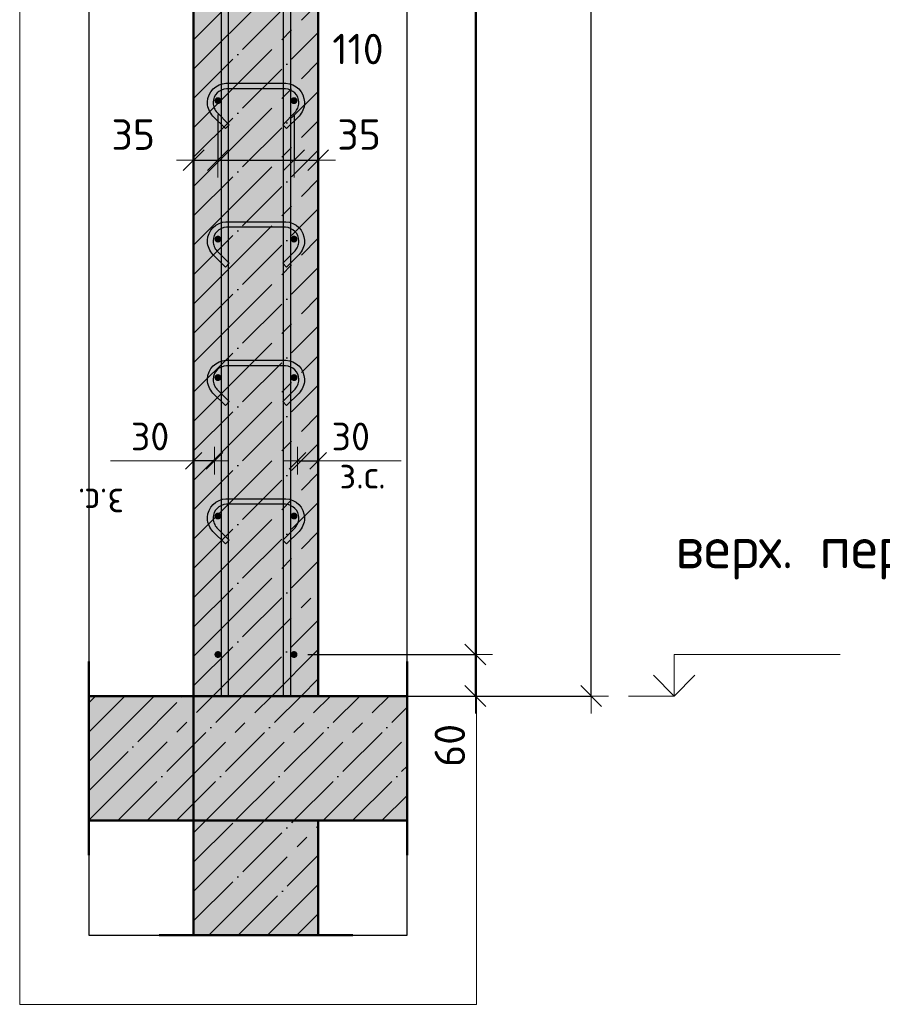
# Model space of a CAD drawing. Header units: millimetres. Extents: x -30645 to 44626, y 46540 to 77351.
# Tile 65 of 84: x 28802 to 30048, y 72040 to 73462. Entities that reach past the tile are written whole.
import ezdxf

# ---------------------------------------------------------------- set-up
doc = ezdxf.new("R2010")
doc.units = ezdxf.units.MM
doc.header["$PDMODE"] = 65
for name, pattern in [('______11', [100, 80, -10, 0, -10]), ('______5', [220, 160, -20, 20, -20]), ('________', [0])]:
    doc.linetypes.add(name, pattern=pattern)
for name, color, linetype, lineweight in [('Standard', 7, 'Continuous', 25), ('Арм.стержн. вертикальными 1', 22, 'Continuous', 35), ('Арм.стержн.горизонт. 1', 180, 'Continuous', 35), ('Высотная отметки_ общее', 7, 'Continuous', 13), ('Размерная линия_ общее', 7, 'Continuous', 13), ('Размерная линия_ общее_1', 7, 'Continuous', 13)]:
    doc.layers.add(name, color=color, linetype=linetype, lineweight=lineweight)
doc.layers.add('Арм.стержн.Стяжки', color=7, linetype='Continuous', lineweight=35, true_color=0x501e0f)
doc.styles.add('ISOCPEUR', font='ISOCPEUR')
doc.dimstyles.new('DIMSTYLE_2', dxfattribs={"dimtxt": 44, "dimasz": 50, "dimexe": 0, "dimexo": 0, "dimgap": 22, "dimtad": 2, "dimdec": 0, "dimrnd": 5, "dimzin": 12, "dimdsep": 46, "dimtxsty": 'ISOCPEUR', "dimblk1": 'ALL_ML_STRICH', "dimblk2": 'ALL_ML_STRICH', "dimsah": 1, "dimcen": 0, "dimclrd": 7, "dimclre": 256, "dimclrt": 7, "dimadec": 0, "dimazin": 0, "dimtfac": 1, "dimtdec": 0, "dimtix": 1, "dimtmove": 2, "dimatfit": 3, "dimfxl": 0, "dimtzin": 0, "dimlwd": 0, "dimlwe": -3, "dimarcsym": 0})
doc.dimstyles.new('DIMSTYLE_3', dxfattribs={"dimtxt": 44, "dimasz": 50, "dimexe": 0, "dimexo": 0, "dimgap": 22, "dimtad": 2, "dimdec": 0, "dimrnd": 5, "dimzin": 12, "dimdsep": 46, "dimtxsty": 'ISOCPEUR', "dimblk1": 'ALL_ML_STRICH', "dimblk2": 'ALL_ML_STRICH', "dimsah": 1, "dimcen": 0, "dimclrd": 7, "dimclre": 256, "dimclrt": 7, "dimadec": 0, "dimazin": 0, "dimtfac": 1, "dimtdec": 0, "dimtix": 1, "dimtmove": 2, "dimatfit": 3, "dimfxl": 0, "dimtzin": 0, "dimlwd": 0, "dimlwe": -3, "dimarcsym": 0})
doc.dimstyles.new('DIMSTYLE_4', dxfattribs={"dimtxt": 44, "dimasz": 50, "dimexe": 0, "dimexo": 0, "dimgap": 22, "dimtad": 2, "dimdec": 0, "dimrnd": 5, "dimzin": 12, "dimdsep": 46, "dimtxsty": 'ISOCPEUR', "dimblk1": 'ALL_ML_STRICH', "dimblk2": 'ALL_ML_STRICH', "dimsah": 1, "dimcen": 0, "dimclrd": 7, "dimclre": 256, "dimclrt": 7, "dimadec": 0, "dimazin": 0, "dimtfac": 1, "dimtdec": 0, "dimtix": 1, "dimtmove": 2, "dimatfit": 3, "dimfxl": 0, "dimtvp": 1.2, "dimtzin": 0, "dimlwd": 0, "dimlwe": -3, "dimarcsym": 0})
doc.dimstyles.new('DIMSTYLE_6', dxfattribs={"dimtxt": 40, "dimasz": 40, "dimexe": 0, "dimexo": 0.001, "dimgap": 20, "dimtad": 2, "dimdec": 0, "dimrnd": 5, "dimzin": 12, "dimdsep": 46, "dimtxsty": 'ISOCPEUR', "dimblk1": 'ALL_ML_STRICH', "dimblk2": 'ALL_ML_STRICH', "dimsah": 1, "dimcen": 0, "dimse1": 1, "dimse2": 1, "dimclrd": 7, "dimclre": 256, "dimclrt": 7, "dimadec": 0, "dimazin": 0, "dimtfac": 1, "dimtdec": 0, "dimtix": 1, "dimtmove": 2, "dimatfit": 3, "dimfxl": 0, "dimtvp": 1.2, "dimtzin": 0, "dimlwd": 0, "dimlwe": -3, "dimarcsym": 0})
doc.dimstyles.new('DIMSTYLE_7', dxfattribs={"dimtxt": 40, "dimasz": 40, "dimexe": 0, "dimexo": 0.001, "dimgap": 20, "dimtad": 2, "dimdec": 0, "dimrnd": 5, "dimzin": 12, "dimdsep": 46, "dimtxsty": 'ISOCPEUR', "dimblk1": 'ALL_ML_STRICH', "dimblk2": 'ALL_ML_STRICH', "dimsah": 1, "dimcen": 0, "dimse1": 1, "dimse2": 1, "dimclrd": 7, "dimclre": 256, "dimclrt": 7, "dimadec": 0, "dimazin": 0, "dimtfac": 1, "dimtdec": 0, "dimtix": 1, "dimtmove": 2, "dimatfit": 3, "dimfxl": 0, "dimtvp": 1.2, "dimtzin": 0, "dimlwd": 0, "dimlwe": -3, "dimarcsym": 0})
doc.dimstyles.new('DIMSTYLE_8', dxfattribs={"dimtxt": 44, "dimasz": 50, "dimexe": 0, "dimexo": 0, "dimgap": 22, "dimtad": 2, "dimdec": 0, "dimrnd": 5, "dimzin": 12, "dimdsep": 46, "dimtxsty": 'ISOCPEUR', "dimblk1": 'ALL_ML_STRICH', "dimblk2": 'ALL_ML_STRICH', "dimsah": 1, "dimcen": 0, "dimclrd": 7, "dimclre": 256, "dimclrt": 7, "dimadec": 0, "dimazin": 0, "dimtfac": 1, "dimtdec": 0, "dimtix": 1, "dimtmove": 2, "dimatfit": 3, "dimfxl": 0, "dimtvp": 1.2, "dimtzin": 0, "dimlwd": 0, "dimlwe": -3, "dimarcsym": 0})

# ---------------------------------------------------------------- blocks, each defined once
blk = doc.blocks.new('ALL_ML_STRICH')
at = {"color": 0, "linetype": 'ByBlock', "lineweight": -2}
for p, q in [((-0.3, -0.3), (0.3, 0.3)), ((0, -0.5), (0, 0.5)), ((-1, 0), (0.5, 0))]:
    blk.add_line(p, q, dxfattribs=at)
blk = doc.blocks.new('*D4')
at = {"layer": 'DEFPOINTS', "color": 7, "linetype": 'Continuous', "lineweight": 13, "transparency": 33554687}
for p in [(29329.4, 75605), (29358, 72485), (29627.3, 72485)]:
    blk.add_point(p, dxfattribs=at)
at = {"layer": 'Размерная линия_ общее', "color": 253, "linetype": 'Continuous', "lineweight": -2, "true_color": 0xa0a0a0, "transparency": 33554687}
for p, q in [((29349.4, 75605), (29627.3, 75605)), ((29378, 72485), (29627.3, 72485))]:
    blk.add_line(p, q, dxfattribs=at)
at = {"layer": 'Размерная линия_ общее', "color": 7, "linetype": 'Continuous', "lineweight": -2, "transparency": 33554687}
blk.add_line((29627.3, 72485), (29627.3, 75605), dxfattribs=at)
at = {"layer": 'Размерная линия_ общее', "color": 7, "linetype": 'Continuous', "lineweight": 13, "transparency": 33554687, "xscale": 50, "yscale": 50, "zscale": 50}
for p, rotation in [((29627.3, 75605), 90), ((29627.3, 72485), 270)]:
    blk.add_blockref('ALL_ML_STRICH', p, dxfattribs=dict(at, rotation=rotation))
at = {"layer": 'Размерная линия_ общее', "color": 7, "linetype": 'Continuous', "lineweight": 13, "transparency": 33554687, "insert": (29590.3, 74051.6), "char_height": 44, "width": 176, "attachment_point": 5, "rotation": 90, "style": 'ISOCPEUR'}
blk.add_mtext('\\A1;{3120}', dxfattribs=at)
blk = doc.blocks.new('*D6')
at = {"layer": 'DEFPOINTS', "color": 7, "linetype": 'Continuous', "lineweight": 13, "transparency": 33554687}
for p in [(29198.1, 72545), (29256, 72485), (29460.1, 72485)]:
    blk.add_point(p, dxfattribs=at)
at = {"layer": 'Размерная линия_ общее', "color": 253, "linetype": 'Continuous', "lineweight": -2, "true_color": 0xa0a0a0, "transparency": 33554687}
for p, q in [((29218.1, 72545), (29460.1, 72545)), ((29276, 72485), (29460.1, 72485))]:
    blk.add_line(p, q, dxfattribs=at)
at = {"layer": 'Размерная линия_ общее', "color": 7, "linetype": 'Continuous', "lineweight": -2, "transparency": 33554687}
blk.add_line((29460.1, 72485), (29460.1, 72545), dxfattribs=at)
at = {"layer": 'Размерная линия_ общее', "color": 7, "linetype": 'Continuous', "lineweight": 13, "transparency": 33554687, "xscale": 50, "yscale": 50, "zscale": 50}
for p, rotation in [((29460.1, 72545), 90), ((29460.1, 72485), 270)]:
    blk.add_blockref('ALL_ML_STRICH', p, dxfattribs=dict(at, rotation=rotation))
at = {"layer": 'Размерная линия_ общее', "color": 7, "linetype": 'Continuous', "lineweight": 13, "transparency": 33554687, "insert": (29423.2, 72413.7), "char_height": 44, "width": 88, "attachment_point": 5, "rotation": 90, "style": 'ISOCPEUR'}
blk.add_mtext('\\A1;{60}', dxfattribs=at)
blk = doc.blocks.new('*D7')
at = {"layer": 'DEFPOINTS', "color": 7, "linetype": 'Continuous', "lineweight": 13, "transparency": 33554687}
for p in [(29198.1, 75545), (29198.1, 72545), (29460.1, 72545)]:
    blk.add_point(p, dxfattribs=at)
at = {"layer": 'Размерная линия_ общее', "color": 253, "linetype": 'Continuous', "lineweight": -2, "true_color": 0xa0a0a0, "transparency": 33554687}
for p, q in [((29218.1, 75545), (29460.1, 75545)), ((29218.1, 72545), (29460.1, 72545))]:
    blk.add_line(p, q, dxfattribs=at)
at = {"layer": 'Размерная линия_ общее', "color": 7, "linetype": 'Continuous', "lineweight": -2, "transparency": 33554687}
blk.add_line((29460.1, 72545), (29460.1, 75545), dxfattribs=at)
at = {"layer": 'Размерная линия_ общее', "color": 7, "linetype": 'Continuous', "lineweight": 13, "transparency": 33554687, "xscale": 50, "yscale": 50, "zscale": 50}
for p, rotation in [((29460.1, 75545), 90), ((29460.1, 72545), 270)]:
    blk.add_blockref('ALL_ML_STRICH', p, dxfattribs=dict(at, rotation=rotation))
at = {"layer": 'Размерная линия_ общее', "color": 7, "linetype": 'Continuous', "lineweight": 13, "transparency": 33554687, "insert": (29401.1, 73897), "char_height": 44, "width": 2.2, "attachment_point": 1, "rotation": 90, "line_spacing_factor": 0.60241, "style": 'ISOCPEUR'}
blk.add_mtext('\\W0.91;15х200=3000', dxfattribs=at)
blk = doc.blocks.new('COMPLEX_ELEVATIONDIM_0')
at = {"layer": 'Высотная отметки_ общее', "color": 7, "linetype": 'Continuous', "lineweight": 13, "transparency": 33554687}
for p, q in [((29747.3, 72485), (29747.3, 72545)), ((29747.3, 72545), (29987.3, 72545)), ((29747.3, 72485), (29717.3, 72515)), ((29747.3, 72485), (29777.3, 72515)), ((29747.3, 72485), (29681.2, 72485)), ((29747.3, 72485), (29747.3, 72485)), ((29747.3, 72485), (29747.3, 72485)), ((29747.3, 72485), (29747.3, 72485)), ((29747.3, 72485), (29747.3, 72485))]:
    blk.add_line(p, q, dxfattribs=at)
at = {"layer": 'Высотная отметки_ общее', "color": 7, "linetype": 'Continuous', "lineweight": 13, "transparency": 33554687, "insert": (29749.1, 72653.3), "char_height": 60, "width": 520.897, "attachment_point": 7, "style": 'ISOCPEUR'}
blk.add_mtext('\\W0.98;верх. перекр.', dxfattribs=at)
blk = doc.blocks.new('*D12')
at = {"layer": 'DEFPOINTS', "color": 7, "linetype": 'Continuous', "lineweight": 13, "transparency": 33554687}
for p in [(29203.1, 72824.9), (29203.1, 72816.2), (29233.1, 72816.2)]:
    blk.add_point(p, dxfattribs=at)
at = {"layer": 'Размерная линия_ общее_1', "color": 7, "linetype": 'Continuous', "lineweight": -2, "transparency": 33554687}
blk.add_line((29203.1, 72824.9), (29233.1, 72824.9), dxfattribs=at)
at = {"layer": 'Размерная линия_ общее_1', "color": 7, "linetype": 'Continuous', "lineweight": 13, "transparency": 33554687, "xscale": 40, "yscale": 40, "zscale": 40, "rotation": 180}
blk.add_blockref('ALL_ML_STRICH', (29203.1, 72824.9), dxfattribs=at)
at = {"layer": 'Размерная линия_ общее_1', "color": 7, "linetype": 'Continuous', "lineweight": 13, "transparency": 33554687, "xscale": 40, "yscale": 40, "zscale": 40}
blk.add_blockref('ALL_ML_STRICH', (29233.1, 72824.9), dxfattribs=at)
at = {"layer": 'Размерная линия_ общее_1', "color": 7, "linetype": 'Continuous', "lineweight": 13, "transparency": 33554687, "insert": (29280.1, 72859.9), "char_height": 40, "width": 80, "attachment_point": 5, "style": 'ISOCPEUR'}
blk.add_mtext('\\A1;{30}', dxfattribs=at)
at = {"layer": 'Размерная линия_ общее_1', "color": 7, "linetype": 'Continuous', "lineweight": 13, "transparency": 33554687, "insert": (29263.7, 72824.7), "char_height": 40, "width": 2, "attachment_point": 1, "line_spacing_factor": 0.60241, "style": 'ISOCPEUR'}
blk.add_mtext('з.с.', dxfattribs=at)
blk = doc.blocks.new('*D13')
at = {"layer": 'DEFPOINTS', "color": 7, "linetype": 'Continuous', "lineweight": 13, "transparency": 33554687}
for p in [(29053.1, 72816.2), (29083.1, 72824.9), (29083.1, 72816.2)]:
    blk.add_point(p, dxfattribs=at)
at = {"layer": 'Размерная линия_ общее_1', "color": 7, "linetype": 'Continuous', "lineweight": -2, "transparency": 33554687}
blk.add_line((29083.1, 72824.9), (29053.1, 72824.9), dxfattribs=at)
at = {"layer": 'Размерная линия_ общее_1', "color": 7, "linetype": 'Continuous', "lineweight": 13, "transparency": 33554687, "xscale": 40, "yscale": 40, "zscale": 40}
for p, rotation in [((29053.1, 72824.9), 180), ((29083.1, 72824.9), 360)]:
    blk.add_blockref('ALL_ML_STRICH', p, dxfattribs=dict(at, rotation=rotation))
at = {"layer": 'Размерная линия_ общее_1', "color": 7, "linetype": 'Continuous', "lineweight": 13, "transparency": 33554687, "insert": (28990.1, 72859.9), "char_height": 40, "width": 80, "attachment_point": 5, "style": 'ISOCPEUR'}
blk.add_mtext('\\A1;{30}', dxfattribs=at)
at = {"layer": 'Размерная линия_ общее_1', "color": 7, "linetype": 'Continuous', "lineweight": 13, "transparency": 33554687, "insert": (28952.6, 72744.7), "char_height": 40, "width": 2, "attachment_point": 1, "rotation": 180, "line_spacing_factor": 0.60241, "style": 'ISOCPEUR'}
blk.add_mtext('з.с.', dxfattribs=at)
blk = doc.blocks.new('*D14')
at = {"layer": 'DEFPOINTS', "color": 7, "linetype": 'Continuous', "lineweight": 13, "transparency": 33554687}
for p in [(29088.1, 73345), (29053.1, 73258.9), (29053.1, 73218)]:
    blk.add_point(p, dxfattribs=at)
at = {"layer": 'Размерная линия_ общее', "color": 253, "linetype": 'Continuous', "lineweight": -2, "true_color": 0xa0a0a0, "transparency": 33554687}
for p, q in [((29088.1, 73325), (29088.1, 73258.9)), ((29053.1, 73238), (29053.1, 73258.9))]:
    blk.add_line(p, q, dxfattribs=at)
at = {"layer": 'Размерная линия_ общее', "color": 7, "linetype": 'Continuous', "lineweight": -2, "transparency": 33554687}
blk.add_line((29053.1, 73258.9), (29088.1, 73258.9), dxfattribs=at)
at = {"layer": 'Размерная линия_ общее', "color": 7, "linetype": 'Continuous', "lineweight": 13, "transparency": 33554687, "xscale": 50, "yscale": 50, "zscale": 50, "rotation": 180}
blk.add_blockref('ALL_ML_STRICH', (29053.1, 73258.9), dxfattribs=at)
at = {"layer": 'Размерная линия_ общее', "color": 7, "linetype": 'Continuous', "lineweight": 13, "transparency": 33554687, "xscale": 50, "yscale": 50, "zscale": 50}
blk.add_blockref('ALL_ML_STRICH', (29088.1, 73258.9), dxfattribs=at)
at = {"layer": 'Размерная линия_ общее', "color": 7, "linetype": 'Continuous', "lineweight": 13, "transparency": 33554687, "insert": (28965.8, 73295.9), "char_height": 44, "width": 88, "attachment_point": 5, "style": 'ISOCPEUR'}
blk.add_mtext('\\A1;{35}', dxfattribs=at)
blk = doc.blocks.new('*D15')
at = {"layer": 'DEFPOINTS', "color": 7, "linetype": 'Continuous', "lineweight": 13, "transparency": 33554687}
for p in [(29088.1, 73345), (29198.1, 73345), (29088.1, 73258.9)]:
    blk.add_point(p, dxfattribs=at)
at = {"layer": 'Размерная линия_ общее', "color": 253, "linetype": 'Continuous', "lineweight": -2, "true_color": 0xa0a0a0, "transparency": 33554687}
for p, q in [((29088.1, 73325), (29088.1, 73258.9)), ((29198.1, 73325), (29198.1, 73258.9))]:
    blk.add_line(p, q, dxfattribs=at)
at = {"layer": 'Размерная линия_ общее', "color": 7, "linetype": 'Continuous', "lineweight": -2, "transparency": 33554687}
blk.add_line((29088.1, 73258.9), (29198.1, 73258.9), dxfattribs=at)
at = {"layer": 'Размерная линия_ общее', "color": 7, "linetype": 'Continuous', "lineweight": 13, "transparency": 33554687, "xscale": 50, "yscale": 50, "zscale": 50, "rotation": 180}
blk.add_blockref('ALL_ML_STRICH', (29088.1, 73258.9), dxfattribs=at)
at = {"layer": 'Размерная линия_ общее', "color": 7, "linetype": 'Continuous', "lineweight": 13, "transparency": 33554687, "xscale": 50, "yscale": 50, "zscale": 50}
blk.add_blockref('ALL_ML_STRICH', (29198.1, 73258.9), dxfattribs=at)
at = {"layer": 'Размерная линия_ общее', "color": 7, "linetype": 'Continuous', "lineweight": 13, "transparency": 33554687, "insert": (29290.5, 73419.5), "char_height": 44, "width": 132, "attachment_point": 5, "style": 'ISOCPEUR'}
blk.add_mtext('\\A1;{110}', dxfattribs=at)
blk = doc.blocks.new('*D16')
at = {"layer": 'DEFPOINTS', "color": 7, "linetype": 'Continuous', "lineweight": 13, "transparency": 33554687}
for p in [(29198.1, 73345), (29198.1, 73258.9), (29233.1, 73221.4)]:
    blk.add_point(p, dxfattribs=at)
at = {"layer": 'Размерная линия_ общее', "color": 253, "linetype": 'Continuous', "lineweight": -2, "true_color": 0xa0a0a0, "transparency": 33554687}
for p, q in [((29198.1, 73325), (29198.1, 73258.9)), ((29233.1, 73241.4), (29233.1, 73258.9))]:
    blk.add_line(p, q, dxfattribs=at)
at = {"layer": 'Размерная линия_ общее', "color": 7, "linetype": 'Continuous', "lineweight": -2, "transparency": 33554687}
blk.add_line((29198.1, 73258.9), (29233.1, 73258.9), dxfattribs=at)
at = {"layer": 'Размерная линия_ общее', "color": 7, "linetype": 'Continuous', "lineweight": 13, "transparency": 33554687, "xscale": 50, "yscale": 50, "zscale": 50, "rotation": 180}
blk.add_blockref('ALL_ML_STRICH', (29198.1, 73258.9), dxfattribs=at)
at = {"layer": 'Размерная линия_ общее', "color": 7, "linetype": 'Continuous', "lineweight": 13, "transparency": 33554687, "xscale": 50, "yscale": 50, "zscale": 50}
blk.add_blockref('ALL_ML_STRICH', (29233.1, 73258.9), dxfattribs=at)
at = {"layer": 'Размерная линия_ общее', "color": 7, "linetype": 'Continuous', "lineweight": 13, "transparency": 33554687, "insert": (29292.1, 73296), "char_height": 44, "width": 88, "attachment_point": 5, "style": 'ISOCPEUR'}
blk.add_mtext('\\A1;{35}', dxfattribs=at)

msp = doc.modelspace()

# ---------------------------------------------------------------- hatches: boundary and pattern name
at = {"linetype": 'Continuous', "lineweight": -3, "transparency": 33554687}
msp.add_hatch(color=9, dxfattribs=at).paths.add_polyline_path([(28901.7, 72485), (28901.7, 72305), (29361.7, 72305), (29361.7, 72485)])
at = {"layer": 'Standard', "linetype": 'Continuous', "lineweight": -3, "true_color": 0xc7c7c7, "transparency": 33554687}
msp.add_hatch(color=9, dxfattribs=at).paths.add_polyline_path([(29233.1, 75605), (29053.1, 75605), (29053.1, 72485), (29233.1, 72485)])
at = {"layer": 'Standard', "linetype": 'Continuous', "lineweight": 13, "true_color": 0xc7c7c7, "transparency": 33554687}
msp.add_hatch(color=9, dxfattribs=at).paths.add_polyline_path([(29233.1, 72305), (29053.1, 72305), (29053.1, 72139.7), (29233.1, 72139.7)])
at = {"layer": 'Арм.стержн.горизонт. 1', "linetype": 'Continuous', "lineweight": 50, "transparency": 33554687}
for points in [[(29093.1, 73345), (29092.8, 73346.9), (29091.7, 73348.5), (29090.1, 73349.6), (29088.1, 73350), (29086.2, 73349.6), (29084.6, 73348.5), (29083.5, 73346.9), (29083.1, 73345), (29083.5, 73343), (29084.6, 73341.4), (29086.2, 73340.3), (29088.1, 73340), (29090.1, 73340.3), (29091.7, 73341.4), (29092.8, 73343)], [(29203.1, 73345), (29202.8, 73346.9), (29201.7, 73348.5), (29200.1, 73349.6), (29198.1, 73350), (29196.2, 73349.6), (29194.6, 73348.5), (29193.5, 73346.9), (29193.1, 73345), (29193.5, 73343), (29194.6, 73341.4), (29196.2, 73340.3), (29198.1, 73340), (29200.1, 73340.3), (29201.7, 73341.4), (29202.8, 73343)], [(29093.1, 73145), (29092.8, 73146.9), (29091.7, 73148.5), (29090.1, 73149.6), (29088.1, 73150), (29086.2, 73149.6), (29084.6, 73148.5), (29083.5, 73146.9), (29083.1, 73145), (29083.5, 73143), (29084.6, 73141.4), (29086.2, 73140.3), (29088.1, 73140), (29090.1, 73140.3), (29091.7, 73141.4), (29092.8, 73143)], [(29203.1, 73145), (29202.8, 73146.9), (29201.7, 73148.5), (29200.1, 73149.6), (29198.1, 73150), (29196.2, 73149.6), (29194.6, 73148.5), (29193.5, 73146.9), (29193.1, 73145), (29193.5, 73143), (29194.6, 73141.4), (29196.2, 73140.3), (29198.1, 73140), (29200.1, 73140.3), (29201.7, 73141.4), (29202.8, 73143)], [(29093.1, 72945), (29092.8, 72946.9), (29091.7, 72948.5), (29090.1, 72949.6), (29088.1, 72950), (29086.2, 72949.6), (29084.6, 72948.5), (29083.5, 72946.9), (29083.1, 72945), (29083.5, 72943), (29084.6, 72941.4), (29086.2, 72940.3), (29088.1, 72940), (29090.1, 72940.3), (29091.7, 72941.4), (29092.8, 72943)], [(29203.1, 72945), (29202.8, 72946.9), (29201.7, 72948.5), (29200.1, 72949.6), (29198.1, 72950), (29196.2, 72949.6), (29194.6, 72948.5), (29193.5, 72946.9), (29193.1, 72945), (29193.5, 72943), (29194.6, 72941.4), (29196.2, 72940.3), (29198.1, 72940), (29200.1, 72940.3), (29201.7, 72941.4), (29202.8, 72943)], [(29093.1, 72745), (29092.8, 72746.9), (29091.7, 72748.5), (29090.1, 72749.6), (29088.1, 72750), (29086.2, 72749.6), (29084.6, 72748.5), (29083.5, 72746.9), (29083.1, 72745), (29083.5, 72743), (29084.6, 72741.4), (29086.2, 72740.3), (29088.1, 72740), (29090.1, 72740.3), (29091.7, 72741.4), (29092.8, 72743)], [(29203.1, 72745), (29202.8, 72746.9), (29201.7, 72748.5), (29200.1, 72749.6), (29198.1, 72750), (29196.2, 72749.6), (29194.6, 72748.5), (29193.5, 72746.9), (29193.1, 72745), (29193.5, 72743), (29194.6, 72741.4), (29196.2, 72740.3), (29198.1, 72740), (29200.1, 72740.3), (29201.7, 72741.4), (29202.8, 72743)], [(29093.1, 72545), (29092.8, 72546.9), (29091.7, 72548.5), (29090.1, 72549.6), (29088.1, 72550), (29086.2, 72549.6), (29084.6, 72548.5), (29083.5, 72546.9), (29083.1, 72545), (29083.5, 72543), (29084.6, 72541.4), (29086.2, 72540.3), (29088.1, 72540), (29090.1, 72540.3), (29091.7, 72541.4), (29092.8, 72543)], [(29203.1, 72545), (29202.8, 72546.9), (29201.7, 72548.5), (29200.1, 72549.6), (29198.1, 72550), (29196.2, 72549.6), (29194.6, 72548.5), (29193.5, 72546.9), (29193.1, 72545), (29193.5, 72543), (29194.6, 72541.4), (29196.2, 72540.3), (29198.1, 72540), (29200.1, 72540.3), (29201.7, 72541.4), (29202.8, 72543)]]:
    msp.add_hatch(color=4, dxfattribs=at).paths.add_polyline_path(points)

# ---------------------------------------------------------------- linework, layer by layer
at = {"color": 52, "linetype": 'Continuous', "lineweight": -3, "transparency": 33554687}
for p, q in [((28901.7, 76757.2), (28901.7, 72139.7)), ((28901.7, 76757.2), (28901.7, 72139.7)), ((29361.7, 72139.7), (29361.7, 76757.2)), ((29361.7, 72139.7), (29361.7, 76757.2)), ((28901.7, 72139.7), (29361.7, 72139.7)), ((28901.7, 72139.7), (29361.7, 72139.7))]:
    msp.add_line(p, q, dxfattribs=at)
at = {"color": 7, "linetype": 'Continuous', "lineweight": 50, "transparency": 33554687}
for p, q in [((28901.7, 72255), (28901.7, 72535)), ((29361.7, 72535), (29361.7, 72255)), ((29053.1, 72485), (28901.7, 72485)), ((29233.1, 72485), (29053.1, 72485)), ((29361.7, 72485), (29233.1, 72485)), ((28901.7, 72305), (29053.1, 72305)), ((29053.1, 72305), (29233.1, 72305)), ((29233.1, 72305), (29361.7, 72305))]:
    msp.add_line(p, q, dxfattribs=at)
at = {"color": 253, "linetype": '______11', "lineweight": -3, "true_color": 0xababab, "transparency": 33554687}
for p, q in [((28901.7, 72433), (28953.7, 72485)), ((28901.7, 72348.1), (29038.5, 72485)), ((28943.4, 72305), (29123.4, 72485)), ((29028.3, 72305), (29208.3, 72485)), ((29113.1, 72305), (29293.1, 72485)), ((29198, 72305), (29361.7, 72468.7)), ((29282.8, 72305), (29361.7, 72383.9))]:
    msp.add_line(p, q, dxfattribs=at)
at = {"color": 253, "linetype": '______5', "lineweight": -3, "true_color": 0xababab, "transparency": 33554687}
for p, q in [((28901.7, 72475.4), (28911.3, 72485)), ((28901.7, 72390.6), (28996.1, 72485)), ((28901.7, 72305.7), (29081, 72485)), ((28985.8, 72305), (29165.8, 72485)), ((29070.7, 72305), (29250.7, 72485)), ((29155.5, 72305), (29335.5, 72485)), ((29240.4, 72305), (29361.7, 72426.3)), ((29325.2, 72305), (29361.7, 72341.4))]:
    msp.add_line(p, q, dxfattribs=at)
at = {"color": 253, "linetype": '________', "lineweight": 50, "true_color": 0xababab, "transparency": 33554687}
msp.add_line((29053.1, 72485), (29053.1, 72305), dxfattribs=at)
at = {"layer": 'Standard', "color": 7, "linetype": 'Continuous', "lineweight": 50, "transparency": 33554687}
for p, q in [((29053.1, 75605), (29053.1, 72485)), ((29233.1, 72485), (29233.1, 75605)), ((29053.1, 72485), (29233.1, 72485)), ((29233.1, 72305), (29053.1, 72305)), ((29053.1, 72305), (29053.1, 72139.7)), ((29233.1, 72139.7), (29233.1, 72305)), ((29283.1, 72139.7), (29003.1, 72139.7))]:
    msp.add_line(p, q, dxfattribs=at)
at = {"layer": 'Standard', "color": 253, "linetype": '______11', "lineweight": -3, "true_color": 0xababab, "transparency": 33554687}
for p, q in [((29053.1, 73432.9), (29233.1, 73612.9)), ((29053.1, 73348.1), (29233.1, 73528.1)), ((29053.1, 73263.2), (29233.1, 73443.2)), ((29053.1, 73178.4), (29233.1, 73358.4)), ((29053.1, 73093.5), (29233.1, 73273.5)), ((29053.1, 73008.7), (29233.1, 73188.7)), ((29053.1, 72923.8), (29233.1, 73103.8)), ((29053.1, 72839), (29233.1, 73019)), ((29053.1, 72754.1), (29233.1, 72934.1)), ((29053.1, 72669.3), (29233.1, 72849.3)), ((29053.1, 72584.4), (29233.1, 72764.4)), ((29053.1, 72499.6), (29233.1, 72679.6)), ((29123.4, 72485), (29233.1, 72594.7)), ((29208.3, 72485), (29233.1, 72509.9)), ((29053.1, 72245), (29113.1, 72305)), ((29053.1, 72160.2), (29198, 72305)), ((29117.6, 72139.7), (29233.1, 72255.3)), ((29202.4, 72139.7), (29233.1, 72170.4))]:
    msp.add_line(p, q, dxfattribs=at)
at = {"layer": 'Standard', "color": 253, "linetype": '______5', "lineweight": -3, "true_color": 0xababab, "transparency": 33554687}
for p, q in [((29053.1, 73390.5), (29233.1, 73570.5)), ((29053.1, 73305.7), (29233.1, 73485.7)), ((29053.1, 73220.8), (29233.1, 73400.8)), ((29053.1, 73136), (29233.1, 73316)), ((29053.1, 73051.1), (29233.1, 73231.1)), ((29053.1, 72966.3), (29233.1, 73146.3)), ((29053.1, 72881.4), (29233.1, 73061.4)), ((29053.1, 72796.5), (29233.1, 72976.5)), ((29053.1, 72711.7), (29233.1, 72891.7)), ((29053.1, 72626.8), (29233.1, 72806.8)), ((29053.1, 72542), (29233.1, 72722)), ((29081, 72485), (29233.1, 72637.1)), ((29165.8, 72485), (29233.1, 72552.3)), ((29053.1, 72287.4), (29070.7, 72305)), ((29053.1, 72202.6), (29155.5, 72305)), ((29075.2, 72139.7), (29233.1, 72297.7)), ((29160, 72139.7), (29233.1, 72212.9))]:
    msp.add_line(p, q, dxfattribs=at)
at = {"layer": 'Standard', "color": 7, "linetype": 'Continuous', "lineweight": 13, "transparency": 33554687}
for p, q in [((29053.1, 72824.9), (28933.1, 72824.9)), ((29233.1, 72824.9), (29353.1, 72824.9))]:
    msp.add_line(p, q, dxfattribs=at)
msp.add_lwpolyline([(28801.7, 72039.7), (29461.7, 72039.7), (29461.7, 76857.2), (28801.7, 76857.2), (28801.7, 72039.7)], dxfattribs=at)
at = {"layer": 'Арм.стержн. вертикальными 1', "color": 4, "linetype": 'Continuous', "lineweight": 25, "transparency": 33554687}
for points in [[(29093.1, 72485), (29093.1, 76615), (29103.1, 76615), (29103.1, 72485), (29093.1, 72485)], [(29093.1, 72485), (29093.1, 76615), (29103.1, 76615), (29103.1, 72485), (29093.1, 72485)], [(29183.1, 72485), (29183.1, 76615), (29193.1, 76615), (29193.1, 72485), (29183.1, 72485)], [(29183.1, 72485), (29183.1, 76615), (29193.1, 76615), (29193.1, 72485), (29183.1, 72485)]]:
    msp.add_lwpolyline(points, dxfattribs=at)
at = {"layer": 'Арм.стержн.горизонт. 1', "color": 52, "linetype": 'Continuous', "lineweight": 50, "transparency": 33554687}
for p, q in [((29053.1, 72485), (29053.1, 72485)), ((29233.2, 72485), (29233.2, 72485))]:
    msp.add_line(p, q, dxfattribs=at)
at = {"layer": 'Арм.стержн.Стяжки', "color": 40, "linetype": 'Continuous', "lineweight": 25, "transparency": 33554687}
for points in [[(29181.7, 73310.2), (29199.6, 73328.1), (29200.8, 73329.5), (29201.9, 73331), (29202.8, 73332.6), (29203.6, 73334.3), (29204.2, 73336), (29204.7, 73337.8), (29205, 73339.7), (29205.2, 73341.6), (29205.2, 73342.7), (29204.6, 73346.3), (29203.4, 73350), (29201.6, 73353.4), (29199.3, 73356.1), (29196.6, 73358.4), (29193.2, 73360.2), (29189.5, 73361.5), (29185.9, 73362), (29100.4, 73362), (29096.8, 73361.5), (29093.1, 73360.2), (29089.7, 73358.4), (29087, 73356.1), (29084.7, 73353.4), (29082.9, 73350), (29081.7, 73346.3), (29081.2, 73342.7), (29081.2, 73341.6), (29081.3, 73339.7), (29081.6, 73337.8), (29082.1, 73336), (29082.7, 73334.3), (29083.5, 73332.6), (29084.4, 73331), (29085.5, 73329.5), (29086.7, 73328.1), (29104.6, 73310.2), (29098.9, 73304.6), (29080.9, 73322.6), (29079.2, 73324.5), (29077.7, 73326.7), (29076.4, 73328.9), (29075.3, 73331.2), (29074.4, 73333.7), (29073.7, 73336.2), (29073.3, 73338.8), (29073.2, 73341.3), (29073.2, 73343.3), (29073.8, 73348.2), (29075.5, 73353.2), (29078.1, 73357.9), (29081.3, 73361.8), (29085.2, 73365), (29089.9, 73367.6), (29094.9, 73369.3), (29099.8, 73370), (29186.5, 73370), (29191.4, 73369.3), (29196.4, 73367.6), (29201.1, 73365), (29205, 73361.8), (29208.2, 73357.9), (29210.8, 73353.2), (29212.5, 73348.2), (29213.2, 73343.3), (29213.2, 73341.3), (29213, 73338.8), (29212.6, 73336.2), (29211.9, 73333.7), (29211, 73331.2), (29209.9, 73328.9), (29208.6, 73326.7), (29207.1, 73324.5), (29205.4, 73322.6), (29187.4, 73304.6), (29181.7, 73310.2)], [(29181.7, 73110.2), (29199.6, 73128.1), (29200.8, 73129.5), (29201.9, 73131), (29202.8, 73132.6), (29203.6, 73134.3), (29204.2, 73136), (29204.7, 73137.8), (29205, 73139.7), (29205.2, 73141.6), (29205.2, 73142.7), (29204.6, 73146.3), (29203.4, 73150), (29201.6, 73153.4), (29199.3, 73156.1), (29196.6, 73158.4), (29193.2, 73160.2), (29189.5, 73161.5), (29185.9, 73162), (29100.4, 73162), (29096.8, 73161.5), (29093.1, 73160.2), (29089.7, 73158.4), (29087, 73156.1), (29084.7, 73153.4), (29082.9, 73150), (29081.7, 73146.3), (29081.2, 73142.7), (29081.2, 73141.6), (29081.3, 73139.7), (29081.6, 73137.8), (29082.1, 73136), (29082.7, 73134.3), (29083.5, 73132.6), (29084.4, 73131), (29085.5, 73129.5), (29086.7, 73128.1), (29104.6, 73110.2), (29098.9, 73104.6), (29080.9, 73122.6), (29079.2, 73124.5), (29077.7, 73126.7), (29076.4, 73128.9), (29075.3, 73131.2), (29074.4, 73133.7), (29073.7, 73136.2), (29073.3, 73138.8), (29073.2, 73141.3), (29073.2, 73143.3), (29073.8, 73148.2), (29075.5, 73153.2), (29078.1, 73157.9), (29081.3, 73161.8), (29085.2, 73165), (29089.9, 73167.6), (29094.9, 73169.3), (29099.8, 73170), (29186.5, 73170), (29191.4, 73169.3), (29196.4, 73167.6), (29201.1, 73165), (29205, 73161.8), (29208.2, 73157.9), (29210.8, 73153.2), (29212.5, 73148.2), (29213.2, 73143.3), (29213.2, 73141.3), (29213, 73138.8), (29212.6, 73136.2), (29211.9, 73133.7), (29211, 73131.2), (29209.9, 73128.9), (29208.6, 73126.7), (29207.1, 73124.5), (29205.4, 73122.6), (29187.4, 73104.6), (29181.7, 73110.2)], [(29181.7, 72910.2), (29199.6, 72928.1), (29200.8, 72929.5), (29201.9, 72931), (29202.8, 72932.6), (29203.6, 72934.3), (29204.2, 72936), (29204.7, 72937.8), (29205, 72939.7), (29205.2, 72941.6), (29205.2, 72942.7), (29204.6, 72946.3), (29203.4, 72950), (29201.6, 72953.4), (29199.3, 72956.1), (29196.6, 72958.4), (29193.2, 72960.2), (29189.5, 72961.5), (29185.9, 72962), (29100.4, 72962), (29096.8, 72961.5), (29093.1, 72960.2), (29089.7, 72958.4), (29087, 72956.1), (29084.7, 72953.4), (29082.9, 72950), (29081.7, 72946.3), (29081.2, 72942.7), (29081.2, 72941.6), (29081.3, 72939.7), (29081.6, 72937.8), (29082.1, 72936), (29082.7, 72934.3), (29083.5, 72932.6), (29084.4, 72931), (29085.5, 72929.5), (29086.7, 72928.1), (29104.6, 72910.2), (29098.9, 72904.6), (29080.9, 72922.6), (29079.2, 72924.5), (29077.7, 72926.7), (29076.4, 72928.9), (29075.3, 72931.2), (29074.4, 72933.7), (29073.7, 72936.2), (29073.3, 72938.8), (29073.2, 72941.3), (29073.2, 72943.3), (29073.8, 72948.2), (29075.5, 72953.2), (29078.1, 72957.9), (29081.3, 72961.8), (29085.2, 72965), (29089.9, 72967.6), (29094.9, 72969.3), (29099.8, 72970), (29186.5, 72970), (29191.4, 72969.3), (29196.4, 72967.6), (29201.1, 72965), (29205, 72961.8), (29208.2, 72957.9), (29210.8, 72953.2), (29212.5, 72948.2), (29213.2, 72943.3), (29213.2, 72941.3), (29213, 72938.8), (29212.6, 72936.2), (29211.9, 72933.7), (29211, 72931.2), (29209.9, 72928.9), (29208.6, 72926.7), (29207.1, 72924.5), (29205.4, 72922.6), (29187.4, 72904.6), (29181.7, 72910.2)], [(29181.7, 72710.2), (29199.6, 72728.1), (29200.8, 72729.5), (29201.9, 72731), (29202.8, 72732.6), (29203.6, 72734.3), (29204.2, 72736), (29204.7, 72737.8), (29205, 72739.7), (29205.2, 72741.6), (29205.2, 72742.7), (29204.6, 72746.3), (29203.4, 72750), (29201.6, 72753.4), (29199.3, 72756.1), (29196.6, 72758.4), (29193.2, 72760.2), (29189.5, 72761.5), (29185.9, 72762), (29100.4, 72762), (29096.8, 72761.5), (29093.1, 72760.2), (29089.7, 72758.4), (29087, 72756.1), (29084.7, 72753.4), (29082.9, 72750), (29081.7, 72746.3), (29081.2, 72742.7), (29081.2, 72741.6), (29081.3, 72739.7), (29081.6, 72737.8), (29082.1, 72736), (29082.7, 72734.3), (29083.5, 72732.6), (29084.4, 72731), (29085.5, 72729.5), (29086.7, 72728.1), (29104.6, 72710.2), (29098.9, 72704.6), (29080.9, 72722.6), (29079.2, 72724.5), (29077.7, 72726.7), (29076.4, 72728.9), (29075.3, 72731.2), (29074.4, 72733.7), (29073.7, 72736.2), (29073.3, 72738.8), (29073.2, 72741.3), (29073.2, 72743.3), (29073.8, 72748.2), (29075.5, 72753.2), (29078.1, 72757.9), (29081.3, 72761.8), (29085.2, 72765), (29089.9, 72767.6), (29094.9, 72769.3), (29099.8, 72770), (29186.5, 72770), (29191.4, 72769.3), (29196.4, 72767.6), (29201.1, 72765), (29205, 72761.8), (29208.2, 72757.9), (29210.8, 72753.2), (29212.5, 72748.2), (29213.2, 72743.3), (29213.2, 72741.3), (29213, 72738.8), (29212.6, 72736.2), (29211.9, 72733.7), (29211, 72731.2), (29209.9, 72728.9), (29208.6, 72726.7), (29207.1, 72724.5), (29205.4, 72722.6), (29187.4, 72704.6), (29181.7, 72710.2)]]:
    msp.add_lwpolyline(points, dxfattribs=at)

# ---------------------------------------------------------------- block references
at = {"layer": 'Высотная отметки_ общее', "color": 7, "linetype": 'Continuous', "lineweight": 13, "transparency": 33554687}
msp.add_blockref('COMPLEX_ELEVATIONDIM_0', (0, 0), dxfattribs=at)

# ---------------------------------------------------------------- dimensions: what is measured, and where the dimension line sits
at = {"layer": 'Размерная линия_ общее', "color": 7, "linetype": 'Continuous', "lineweight": 13, "transparency": 33554687}
for base, p1, p2, dimstyle, picture, middle in [((29627.3, 75605), (29378, 72485), (29349.4, 75605), 'DIMSTYLE_2', '*D4', (29590.3, 74051.6)), ((29460.1, 72545), (29276, 72485), (29218.1, 72545), 'DIMSTYLE_4', '*D6', (29423.2, 72413.7))]:
    dim = msp.add_linear_dim(base=base, p1=p1, p2=p2, angle=90, dimstyle=dimstyle, override={"dimpost": '<>', "dimclrd": 7, "dimclre": 253, "dimclrt": 7, "dimlwd": 0, "dimlwe": 65533}, dxfattribs=at)
    dim.commit()
    dim.dimension.update_dxf_attribs({"geometry": picture, "text_midpoint": middle, "dimtype": 160})
dim = msp.add_linear_dim(base=(29460.1, 75545), p1=(29218.1, 72545), p2=(29218.1, 75545), angle=90, text='\\W0.91;15х200=3000', dimstyle='DIMSTYLE_3', override={"dimpost": '<>', "dimclrd": 7, "dimclre": 253, "dimclrt": 7, "dimlwd": 0, "dimlwe": 65533}, dxfattribs=at)
dim.commit()
dim.dimension.update_dxf_attribs({"geometry": '*D7', "text_midpoint": (29438.1, 74045), "dimtype": 160})
for base, p1, p2, picture, middle in [((29198.1, 73258.9), (29088.1, 73325), (29198.1, 73325), '*D15', (29290.5, 73419.5)), ((29088.1, 73258.9), (29053.1, 73238), (29088.1, 73325), '*D14', (28965.8, 73295.9)), ((29233.1, 73258.9), (29198.1, 73325), (29233.1, 73241.4), '*D16', (29292.1, 73296))]:
    dim = msp.add_linear_dim(base=base, p1=p1, p2=p2, dimstyle='DIMSTYLE_8', override={"dimpost": '<>', "dimclrd": 7, "dimclre": 253, "dimclrt": 7, "dimlwd": 0, "dimlwe": 65533}, dxfattribs=at)
    dim.commit()
    dim.dimension.update_dxf_attribs({"geometry": picture, "text_midpoint": middle, "dimtype": 160})
at = {"layer": 'Размерная линия_ общее_1', "color": 7, "linetype": 'Continuous', "lineweight": 13, "transparency": 33554687}
dim = msp.add_linear_dim(base=(29053.1, 72824.9), p1=(29083.1, 72816.2), p2=(29053.1, 72816.2), angle=180, text='<>\\Xз.с.', dimstyle='DIMSTYLE_7', override={"dimpost": '<>', "dimclrd": 7, "dimclre": 253, "dimclrt": 7, "dimlwd": 0, "dimlwe": 65533}, dxfattribs=at)
dim.commit()
dim.dimension.update_dxf_attribs({"geometry": '*D13', "text_midpoint": (28990.1, 72859.9), "dimtype": 160})
dim = msp.add_linear_dim(base=(29233.1, 72824.9), p1=(29203.1, 72816.2), p2=(29233.1, 72816.2), text='<>\\Xз.с.', dimstyle='DIMSTYLE_6', override={"dimpost": '<>', "dimclrd": 7, "dimclre": 253, "dimclrt": 7, "dimlwd": 0, "dimlwe": 65533}, dxfattribs=at)
dim.commit()
dim.dimension.update_dxf_attribs({"geometry": '*D12', "text_midpoint": (29280.1, 72859.9), "dimtype": 160})

doc.saveas('drawing.dxf')
